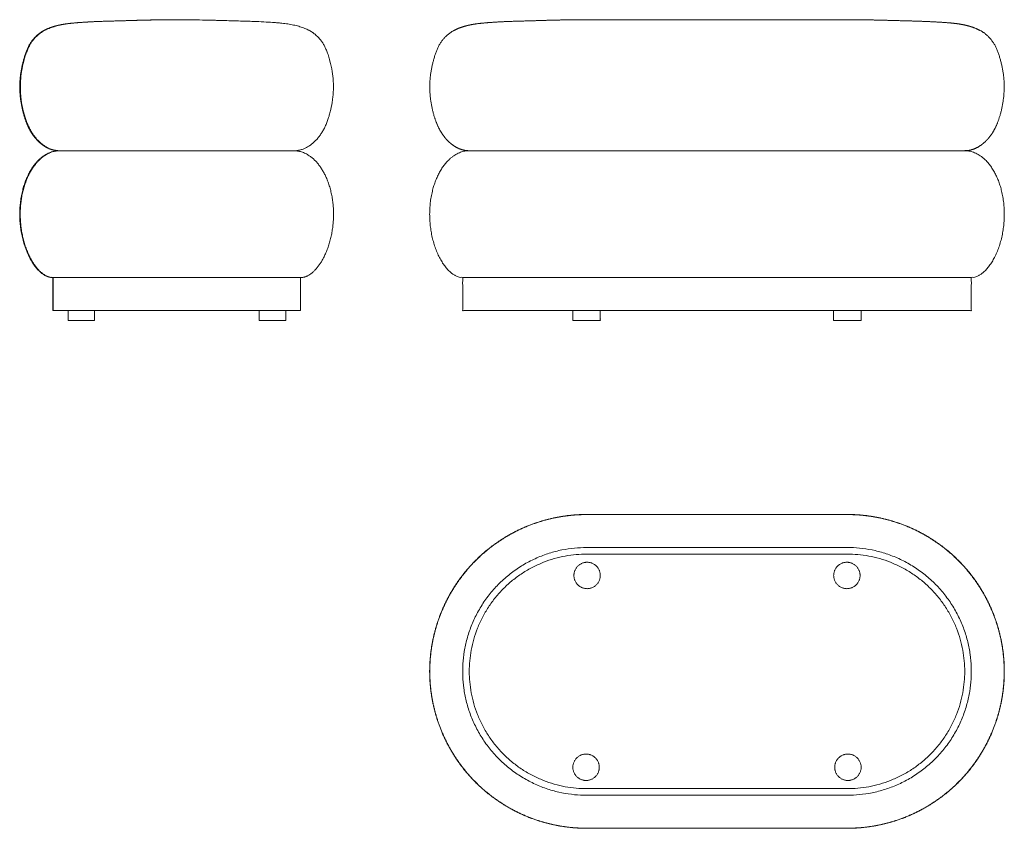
# Model space of a CAD drawing. Header units: millimetres. Extents: x -4507 to -2013, y -7501 to -6266.
# Tile 1 of 2: x -4507 to -3016, y -7501 to -6276. Entities that reach past the tile are written whole.
import ezdxf

# ---------------------------------------------------------------- set-up
doc = ezdxf.new("R2010")
doc.units = ezdxf.units.MM
doc.header["$MEASUREMENT"] = 0
doc.layers.add('Default', color=7, linetype='Continuous', lineweight=18, true_color=0x000000)
doc.layers.add('Make2D$hidden$lines', color=254, linetype='Continuous', lineweight=0, true_color=0xbebebe)

msp = doc.modelspace()

# ---------------------------------------------------------------- linework, layer by layer
at = {"layer": 'Default'}
for points, weights, degree, knots in [([(-4269.8, -6276.3), (-4275.4, -6276.3), (-4287.9, -6276.3), (-4307.5, -6276.6), (-4327.2, -6277.1), (-4348.9, -6277.8), (-4371.7, -6278.4), (-4396.7, -6279.2), (-4420.5, -6280.7), (-4441.5, -6282.8), (-4458.4, -6287.1), (-4469.2, -6291.7), (-4475.6, -6295.6), (-4480.2, -6299.2), (-4484.4, -6303.3), (-4488.3, -6307.9), (-4492.9, -6314.4), (-4497.3, -6324.4), (-4501.7, -6338.1), (-4505.1, -6353.6), (-4506.9, -6369), (-4507, -6383.4), (-4505.8, -6397.3), (-4503.3, -6411.5), (-4499.6, -6425.1), (-4495.7, -6435.4), (-4492.1, -6442.7), (-4489, -6447.9), (-4485.8, -6452.5), (-4482.5, -6456.6), (-4478.7, -6460.7), (-4473.3, -6465.4), (-4465.7, -6470.4), (-4456.9, -6473.9), (-4450.8, -6474.6), (-4447, -6474.7), (-4482.2, -6474.7), (-4507, -6514.5), (-4507, -6570.8), (-4507, -6627.1), (-4482.2, -6666.9), (-4457, -6666.9), (-4457, -6683.5), (-4457, -6700.2), (-4457, -6716.8), (-4394.5, -6716.8), (-4331.9, -6716.8), (-4269.4, -6716.8)], [1, 1, 1, 1, 1, 1, 1, 1, 1, 1, 1, 1, 1, 1, 1, 1, 1, 1, 1, 1, 1, 1, 1, 1, 1, 1, 1, 1, 1, 1, 1, 1, 1, 1, 1, 1, 0.804737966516, 0.80473801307, 1.00000013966, 0.804737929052, 0.804737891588, 1, 1, 1, 1, 1, 1, 1], 3, [0, 0, 0, 0, 16.668785, 37.623104, 58.752372, 75.811319, 102.721621, 127.110297, 151.033486, 174.061771, 190.518384, 202.28765, 207.275802, 212.251968, 217.33029, 221.308199, 225.535208, 233.157396, 241.445826, 250.046928, 258.647883, 265.27862, 271.816586, 279.93525, 287.879519, 295.288806, 299.390788, 303.393207, 307.329389, 311.226366, 315.104729, 320.397993, 328.918471, 338.843835, 347.315322, 347.315322, 347.315322, 441.563091, 441.563091, 441.563091, 535.810881, 535.810881, 535.810881, 579.244423, 579.244423, 579.244423, 766.905474, 766.905474, 766.905474, 766.905474]), ([(-3648.8, -6276.3), (-3654.4, -6276.3), (-3666.9, -6276.3), (-3686.5, -6276.6), (-3706.2, -6277.1), (-3727.9, -6277.8), (-3750.7, -6278.4), (-3775.7, -6279.2), (-3799.5, -6280.7), (-3820.5, -6282.8), (-3837.4, -6287.1), (-3848.2, -6291.7), (-3854.7, -6295.6), (-3859.2, -6299.2), (-3863.4, -6303.3), (-3867.3, -6307.9), (-3871.9, -6314.4), (-3876.3, -6324.4), (-3880.7, -6338.1), (-3884.1, -6353.6), (-3885.9, -6369), (-3886, -6383.4), (-3884.8, -6397.3), (-3882.3, -6411.5), (-3878.6, -6425.1), (-3874.7, -6435.4), (-3871.1, -6442.7), (-3868, -6447.9), (-3864.8, -6452.5), (-3861.5, -6456.6), (-3857.7, -6460.7), (-3852.3, -6465.4), (-3844.8, -6470.4), (-3835.9, -6473.9), (-3829.8, -6474.6), (-3826.1, -6474.7), (-3861.2, -6474.7), (-3886.1, -6514.5), (-3886.1, -6570.8), (-3886.1, -6627.1), (-3861.2, -6666.9), (-3836.1, -6666.9), (-3836.1, -6683.5), (-3836.1, -6700.2), (-3836.1, -6716.8), (-3773.5, -6716.8), (-3711, -6716.8), (-3648.4, -6716.8)], [1, 1, 1, 1, 1, 1, 1, 1, 1, 1, 1, 1, 1, 1, 1, 1, 1, 1, 1, 1, 1, 1, 1, 1, 1, 1, 1, 1, 1, 1, 1, 1, 1, 1, 1, 1, 0.804737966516, 0.80473801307, 1.00000013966, 0.804737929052, 0.804737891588, 1, 1, 1, 1, 1, 1, 1], 3, [0, 0, 0, 0, 16.668785, 37.623104, 58.752372, 75.811319, 102.721621, 127.110297, 151.033486, 174.061771, 190.518384, 202.28765, 207.275802, 212.251968, 217.33029, 221.308199, 225.535208, 233.157396, 241.445826, 250.046928, 258.647883, 265.27862, 271.816586, 279.93525, 287.879519, 295.288806, 299.390788, 303.393207, 307.329389, 311.226366, 315.104729, 320.397993, 328.918471, 338.843835, 347.315322, 347.315322, 347.315322, 441.563091, 441.563091, 441.563091, 535.810881, 535.810881, 535.810881, 579.244423, 579.244423, 579.244423, 766.905474, 766.905474, 766.905474, 766.905474]), ([(-3253.8, -6276.2), (-3253.7, -6276.2), (-3253.5, -6276.2), (-3253.4, -6276.2), (-3252.3, -6276.2), (-3251.2, -6276.2), (-3250, -6276.2)], [1, 1, 1, 1, 0.999999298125, 0.999999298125, 1], 3, [-202.469481, -202.469481, -202.469481, -202.469481, -202.050775, -202.050775, -202.050775, -198.67803, -198.67803, -198.67803, -198.67803]), ([(-3253, -6276.2), (-3247.4, -6276.2), (-3234.9, -6276.3), (-3215.3, -6276.6), (-3195.6, -6277.1), (-3173.9, -6277.7), (-3151.1, -6278.3), (-3126.1, -6279.2), (-3102.3, -6280.6), (-3081.3, -6282.7), (-3064.4, -6287), (-3053.6, -6291.7), (-3047.1, -6295.5), (-3042.6, -6299.2), (-3038.4, -6303.2), (-3034.5, -6307.8), (-3029.9, -6314.3), (-3025.5, -6324.4), (-3021.1, -6338), (-3017.7, -6353.5), (-3015.9, -6368.9), (-3015.8, -6383.4), (-3017, -6397.3), (-3019.5, -6411.4), (-3023.2, -6425), (-3027.1, -6435.3), (-3030.7, -6442.6), (-3033.8, -6447.9), (-3037, -6452.5), (-3040.3, -6456.5), (-3044.1, -6460.6), (-3049.5, -6465.3), (-3057, -6470.3), (-3065.9, -6473.8), (-3072, -6474.6), (-3075.7, -6474.6), (-3040.6, -6474.6), (-3015.7, -6514.4), (-3015.7, -6570.7), (-3015.7, -6627), (-3040.6, -6666.8), (-3065.7, -6666.8), (-3065.7, -6683.5), (-3065.7, -6700.1), (-3065.7, -6716.8), (-3128.3, -6716.8), (-3190.8, -6716.8), (-3253.4, -6716.8)], [1, 1, 1, 1, 1, 1, 1, 1, 1, 1, 1, 1, 1, 1, 1, 1, 1, 1, 1, 1, 1, 1, 1, 1, 1, 1, 1, 1, 1, 1, 1, 1, 1, 1, 1, 1, 0.804737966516, 0.80473801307, 1.00000013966, 0.804737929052, 0.804737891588, 1, 1, 1, 1, 1, 1, 1], 3, [0, 0, 0, 0, 16.668785, 37.623104, 58.752372, 75.811319, 102.721621, 127.110297, 151.033486, 174.061771, 190.518384, 202.28765, 207.275802, 212.251968, 217.33029, 221.308199, 225.535208, 233.157396, 241.445826, 250.046928, 258.647883, 265.27862, 271.816586, 279.93525, 287.879519, 295.288806, 299.390788, 303.393207, 307.329389, 311.226366, 315.104729, 320.397993, 328.918471, 338.843835, 347.315322, 347.315322, 347.315322, 441.563091, 441.563091, 441.563091, 535.810881, 535.810881, 535.810881, 579.244423, 579.244423, 579.244423, 766.905474, 766.905474, 766.905474, 766.905474]), ([(-4446.2, -6474.7), (-4481.4, -6474.7), (-4506.2, -6514.5), (-4506.2, -6570.8), (-4506.2, -6627.1), (-4481.4, -6666.9), (-4456.2, -6666.9)], [1, 0.804737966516, 0.80473801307, 1.00000013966, 0.804737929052, 0.804737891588, 1], 3, [347.315322, 347.315322, 347.315322, 347.315322, 441.563091, 441.563091, 441.563091, 535.810881, 535.810881, 535.810881, 535.810881]), ([(-4091.7, -6474.7), (-4056.6, -6474.7), (-4031.7, -6514.5), (-4031.7, -6570.8), (-4031.7, -6627.1), (-4056.6, -6666.9), (-4081.7, -6666.9)], [1, 0.804737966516, 0.80473801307, 1.00000013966, 0.804737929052, 0.804737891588, 1], 3, [347.315322, 347.315322, 347.315322, 347.315322, 441.563091, 441.563091, 441.563091, 535.810881, 535.810881, 535.810881, 535.810881]), ([(-3648.4, -7025.6), (-3693.7, -7025.6), (-3735.9, -7042.3), (-3781.6, -7060.4), (-3816.5, -7095.2), (-3851.3, -7130), (-3869.4, -7175.8), (-3886.1, -7217.9), (-3886.1, -7263.3), (-3886.1, -7308.6), (-3869.4, -7350.8), (-3851.3, -7396.5), (-3816.5, -7431.3), (-3781.6, -7466.1), (-3735.9, -7484.3), (-3693.7, -7500.9), (-3648.4, -7500.9)], [1, 0.982290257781, 1, 0.979219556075, 1, 0.979219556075, 1, 0.982290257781, 1, 0.982290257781, 1, 0.979219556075, 1, 0.979219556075, 1, 0.982290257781, 1], 2, [0, 0, 0, 89.588477, 89.588477, 186.658553, 186.658553, 283.728628, 283.728628, 373.317105, 373.317105, 462.905582, 462.905582, 559.975658, 559.975658, 657.045733, 657.045733, 746.63421, 746.63421, 746.63421]), ([(-3885.9, -7263.3), (-3885.9, -7218), (-3869.2, -7175.9), (-3851.1, -7130.1), (-3816.3, -7095.3), (-3781.6, -7060.6), (-3735.8, -7042.5), (-3693.7, -7025.8), (-3648.4, -7025.8)], [1, 0.982290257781, 1, 0.979219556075, 1, 0.979219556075, 1, 0.982290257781, 1], 2, [0, 0, 0, 89.527768, 89.527768, 186.532064, 186.532064, 283.53636, 283.53636, 373.064128, 373.064128, 373.064128]), ([(-3253.4, -7025.6), (-3208.1, -7025.6), (-3165.9, -7042.3), (-3120.2, -7060.4), (-3085.3, -7095.2), (-3050.5, -7130), (-3032.4, -7175.8), (-3015.7, -7217.9), (-3015.7, -7263.3), (-3015.7, -7308.6), (-3032.4, -7350.8), (-3050.5, -7396.5), (-3085.3, -7431.3), (-3120.2, -7466.1), (-3165.9, -7484.3), (-3208.1, -7500.9), (-3253.4, -7500.9)], [1, 0.982290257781, 1, 0.979219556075, 1, 0.979219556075, 1, 0.982290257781, 1, 0.982290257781, 1, 0.979219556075, 1, 0.979219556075, 1, 0.982290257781, 1], 2, [0, 0, 0, 89.588477, 89.588477, 186.658553, 186.658553, 283.728628, 283.728628, 373.317105, 373.317105, 462.905582, 462.905582, 559.975658, 559.975658, 657.045733, 657.045733, 746.63421, 746.63421, 746.63421]), ([(-3253.4, -7025.8), (-3208.1, -7025.8), (-3166, -7042.5), (-3120.2, -7060.6), (-3085.5, -7095.3), (-3050.7, -7130.1), (-3032.6, -7175.9), (-3015.9, -7218), (-3015.9, -7263.3)], [1, 0.982290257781, 1, 0.979219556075, 1, 0.979219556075, 1, 0.982290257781, 1], 2, [0, 0, 0, 89.527768, 89.527768, 186.532064, 186.532064, 283.53636, 283.53636, 373.064128, 373.064128, 373.064128]), ([(-3648.4, -7075.6), (-3836.1, -7075.6), (-3836.1, -7263.3), (-3836.1, -7450.9), (-3648.4, -7450.9), (-3450.9, -7450.9), (-3253.4, -7450.9), (-3065.7, -7450.9), (-3065.7, -7263.3), (-3065.7, -7075.6), (-3253.4, -7075.6), (-3450.9, -7075.6), (-3648.4, -7075.6)], [1, 0.707106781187, 1, 0.707106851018, 0.999999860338, 0.999999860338, 0.999999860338, 0.70710668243, 0.999999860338, 0.70710668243, 0.999999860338, 0.999999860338, 0.999999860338], 2, [0, 0, 0, 294.777324, 294.777324, 589.554578, 589.554578, 984.554578, 984.554578, 1279.331867, 1279.331867, 1574.109156, 1574.109156, 1969.109156, 1969.109156, 1969.109156]), ([(-3667.6, -7118), (-3667.6, -7098), (-3647.6, -7098), (-3627.6, -7098), (-3627.6, -7118), (-3627.6, -7138), (-3647.6, -7138), (-3667.6, -7138), (-3667.6, -7118)], [1, 0.707106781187, 1, 0.707106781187, 1, 0.707106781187, 1, 0.707106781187, 1], 2, [0, 0, 0, 31.415927, 31.415927, 62.831853, 62.831853, 94.24778, 94.24778, 125.663706, 125.663706, 125.663706]), ([(-3234.2, -7118), (-3234.2, -7098), (-3254.2, -7098), (-3274.2, -7098), (-3274.2, -7118), (-3274.2, -7138), (-3254.2, -7138), (-3234.2, -7138), (-3234.2, -7118)], [1, 0.707106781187, 1, 0.707106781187, 1, 0.707106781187, 1, 0.707106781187, 1], 2, [0, 0, 0, 31.415927, 31.415927, 62.831853, 62.831853, 94.24778, 94.24778, 125.663706, 125.663706, 125.663706]), ([(-3648.4, -7500.8), (-3693.7, -7500.8), (-3735.8, -7484.1), (-3781.6, -7466), (-3816.3, -7431.2), (-3851.1, -7396.4), (-3869.2, -7350.7), (-3885.9, -7308.6), (-3885.9, -7263.3)], [1, 0.982290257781, 1, 0.979219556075, 1, 0.979219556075, 1, 0.982290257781, 1], 2, [0, 0, 0, 89.527768, 89.527768, 186.532064, 186.532064, 283.53636, 283.53636, 373.064128, 373.064128, 373.064128]), ([(-3015.9, -7263.3), (-3015.9, -7308.6), (-3032.6, -7350.7), (-3050.7, -7396.4), (-3085.5, -7431.2), (-3120.2, -7466), (-3166, -7484.1), (-3208.1, -7500.8), (-3253.4, -7500.8)], [1, 0.982290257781, 1, 0.979219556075, 1, 0.979219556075, 1, 0.982290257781, 1], 2, [0, 0, 0, 89.527768, 89.527768, 186.532064, 186.532064, 283.53636, 283.53636, 373.064128, 373.064128, 373.064128]), ([(-3629.2, -7408.5), (-3629.2, -7428.5), (-3649.2, -7428.5), (-3669.2, -7428.5), (-3669.2, -7408.5), (-3669.2, -7388.5), (-3649.2, -7388.5), (-3629.2, -7388.5), (-3629.2, -7408.5)], [1, 0.707106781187, 1, 0.707106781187, 1, 0.707106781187, 1, 0.707106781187, 1], 2, [0, 0, 0, 31.415927, 31.415927, 62.831853, 62.831853, 94.24778, 94.24778, 125.663706, 125.663706, 125.663706]), ([(-3272.6, -7408.5), (-3272.6, -7428.5), (-3252.6, -7428.5), (-3232.6, -7428.5), (-3232.6, -7408.5), (-3232.6, -7388.5), (-3252.6, -7388.5), (-3272.6, -7388.5), (-3272.6, -7408.5)], [1, 0.707106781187, 1, 0.707106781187, 1, 0.707106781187, 1, 0.707106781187, 1], 2, [0, 0, 0, 31.415927, 31.415927, 62.831853, 62.831853, 94.24778, 94.24778, 125.663706, 125.663706, 125.663706])]:
    msp.add_rational_spline(points, weights, degree=degree, knots=knots, dxfattribs=at)
for points, degree, knots in [([(-4273.3, -6276.3), (-4286.5, -6276.3), (-4304.7, -6276.6), (-4324.8, -6277.1), (-4335.4, -6277.4), (-4345.1, -6277.7), (-4354.6, -6277.9), (-4364.8, -6278.2), (-4374.2, -6278.5), (-4387.1, -6278.9), (-4399.9, -6279.5), (-4411.6, -6280.2), (-4419.8, -6280.8), (-4426.8, -6281.4), (-4434.7, -6282.3), (-4443.5, -6283.7), (-4451.6, -6285.6), (-4459, -6287.9), (-4464.6, -6290.2), (-4468.3, -6291.9), (-4470.2, -6292.9), (-4471.9, -6293.8), (-4473.4, -6294.8), (-4474.8, -6295.8), (-4476.3, -6296.9), (-4478.3, -6298.4), (-4481.4, -6301.2), (-4484.3, -6304.2), (-4486.8, -6307.2), (-4488.4, -6309.2), (-4489.9, -6311.4), (-4491.2, -6313.5), (-4492.5, -6315.9), (-4493.7, -6318.3), (-4494.9, -6321), (-4496, -6323.8), (-4497.3, -6327.2), (-4498.5, -6330.8), (-4499.7, -6334.8), (-4501.9, -6342.6), (-4504.3, -6353.9), (-4505.7, -6366.3), (-4506.1, -6375.7), (-4506, -6383), (-4505.6, -6390.4), (-4504.5, -6400.2), (-4502.8, -6409.8), (-4500.4, -6419.1), (-4498.4, -6425.6), (-4496.2, -6431.9), (-4493.7, -6437.7), (-4491, -6443.1), (-4488.1, -6448.1), (-4484.9, -6452.7), (-4481.4, -6457), (-4477.6, -6460.9), (-4473.4, -6464.5), (-4469.1, -6467.6), (-4464.6, -6470.2), (-4459.9, -6472.3), (-4456.1, -6473.5), (-4453, -6474.1), (-4450, -6474.6), (-4447.7, -6474.7), (-4446.2, -6474.7)], 3, [0, 0, 0, 0, 39.609232, 54.399718, 60.370348, 71.458658, 83.568282, 88.950339, 102.027275, 111.782733, 127.542238, 140.700102, 146.680941, 152.438787, 161.662628, 170.598726, 178.959279, 186.602781, 194.00923, 197.095307, 198.939161, 200.238393, 202.86463, 204.212786, 205.593438, 208.460566, 211.798386, 218.155039, 220.887203, 223.577709, 225.794556, 228.659081, 231.056924, 234.118043, 236.617107, 239.799616, 243.269634, 247.586088, 251.250435, 255.751953, 271.791659, 285.977534, 292.907003, 300.121666, 307.847155, 315.145175, 329.720096, 336.966446, 343.951047, 350.293688, 356.793321, 362.899293, 368.575013, 374.150551, 379.639509, 385.092268, 390.544311, 395.972707, 401.327052, 406.096645, 411.155947, 413.332345, 415.596606, 420.192361, 420.192361, 420.192361, 420.192361]), ([(-4273.3, -6276.3), (-4273.3, -6276.3), (-4271.9, -6276.3), (-4270.4, -6276.3), (-4269, -6276.3)], 3, [0, 0, 0, 0, 0.000018, 4.352694, 4.352694, 4.352694, 4.352694]), ([(-4264.6, -6276.3), (-4251.4, -6276.3), (-4233.3, -6276.6), (-4213.2, -6277.1), (-4202.5, -6277.4), (-4192.8, -6277.7), (-4183.3, -6277.9), (-4173.1, -6278.2), (-4163.7, -6278.5), (-4150.9, -6278.9), (-4138, -6279.5), (-4126.4, -6280.2), (-4118.1, -6280.8), (-4111.1, -6281.4), (-4103.2, -6282.3), (-4094.5, -6283.7), (-4086.4, -6285.6), (-4078.9, -6287.9), (-4073.3, -6290.2), (-4069.6, -6291.9), (-4067.8, -6292.9), (-4066.1, -6293.8), (-4064.6, -6294.8), (-4063.1, -6295.8), (-4061.6, -6296.9), (-4059.6, -6298.4), (-4056.5, -6301.2), (-4053.6, -6304.2), (-4051.1, -6307.2), (-4049.5, -6309.2), (-4048, -6311.4), (-4046.7, -6313.5), (-4045.4, -6315.9), (-4044.2, -6318.3), (-4043.1, -6321), (-4041.9, -6323.8), (-4040.6, -6327.2), (-4039.4, -6330.8), (-4038.2, -6334.8), (-4036, -6342.6), (-4033.7, -6353.9), (-4032.2, -6366.3), (-4031.8, -6375.7), (-4031.9, -6383), (-4032.4, -6390.4), (-4033.5, -6400.2), (-4035.2, -6409.8), (-4037.5, -6419.1), (-4039.5, -6425.6), (-4041.8, -6431.9), (-4044.2, -6437.7), (-4046.9, -6443.1), (-4049.9, -6448.1), (-4053.1, -6452.7), (-4056.5, -6457), (-4060.4, -6460.9), (-4064.5, -6464.5), (-4068.9, -6467.6), (-4073.4, -6470.2), (-4078, -6472.3), (-4081.8, -6473.5), (-4084.9, -6474.1), (-4087.9, -6474.6), (-4090.2, -6474.7), (-4091.7, -6474.7)], 3, [0, 0, 0, 0, 39.609232, 54.399718, 60.370348, 71.458658, 83.568282, 88.950339, 102.027275, 111.782733, 127.542238, 140.700102, 146.680941, 152.438787, 161.662628, 170.598726, 178.959279, 186.602781, 194.00923, 197.095307, 198.939161, 200.238393, 202.86463, 204.212786, 205.593438, 208.460566, 211.798386, 218.155039, 220.887203, 223.577709, 225.794556, 228.659081, 231.056924, 234.118043, 236.617107, 239.799616, 243.269634, 247.586088, 251.250435, 255.751953, 271.791659, 285.977534, 292.907003, 300.121666, 307.847155, 315.145175, 329.720096, 336.966446, 343.951047, 350.293688, 356.793321, 362.899293, 368.575013, 374.150551, 379.639509, 385.092268, 390.544311, 395.972707, 401.327052, 406.096645, 411.155947, 413.332345, 415.596606, 420.192361, 420.192361, 420.192361, 420.192361]), ([(-3773.7, -6716.9), (-3783.7, -6716.9), (-3793.7, -6716.9), (-3803.7, -6716.9), (-3813.7, -6716.9)], 2, [0, 0, 0, 20, 20, 40, 40, 40]), ([(-3627.6, -6716.9), (-3627.6, -6724.4), (-3627.6, -6731.9), (-3628.4, -6731.9), (-3629.2, -6731.9), (-3649.2, -6731.9), (-3669.2, -6731.9), (-3669.2, -6724.4), (-3669.2, -6716.9)], 2, [0, 0, 0, 15, 15, 16.587461, 16.587461, 56.587461, 56.587461, 71.587461, 71.587461, 71.587461]), ([(-3274.2, -6716.9), (-3274.2, -6724.4), (-3274.2, -6731.9), (-3273.4, -6731.9), (-3272.6, -6731.9), (-3252.6, -6731.9), (-3232.6, -6731.9), (-3232.6, -6724.4), (-3232.6, -6716.9)], 2, [0, 0, 0, 15, 15, 16.587461, 16.587461, 56.587461, 56.587461, 71.587461, 71.587461, 71.587461]), ([(-3087.5, -6716.8), (-3090.4, -6716.8), (-3093.3, -6716.8), (-3110.4, -6716.8), (-3127.5, -6716.8)], 2, [0, 0, 0, 5.857864, 5.857864, 40, 40, 40])]:
    msp.add_open_spline(points, degree=degree, knots=knots, dxfattribs=at)
for points, degree in [([(-4271.1, -6276.3), (-4271.5, -6276.3), (-4271.8, -6276.3), (-4272.2, -6276.3)], 3), ([(-4269, -6276.3), (-4266.8, -6276.3), (-4264.6, -6276.3)], 2), ([(-3648.4, -6276.3), (-3549.7, -6276.3), (-3450.9, -6276.3)], 2), ([(-3450.9, -6276.3), (-3352.2, -6276.2), (-3253.4, -6276.2)], 2), ([(-4091.7, -6474.7), (-4269, -6474.7), (-4446.2, -6474.7)], 2), ([(-4091.7, -6474.7), (-4091.7, -6474.7), (-4091.7, -6474.7)], 2), ([(-3648.4, -6474.7), (-3737.2, -6474.7), (-3826.1, -6474.7)], 2), ([(-3648.4, -6474.7), (-3549.7, -6474.7), (-3450.9, -6474.6)], 2), ([(-3450.9, -6474.6), (-3352.2, -6474.6), (-3253.4, -6474.6)], 2), ([(-3075.7, -6474.6), (-3164.6, -6474.6), (-3253.4, -6474.6)], 2), ([(-4081.7, -6666.9), (-4269, -6666.9), (-4456.2, -6666.9)], 2), ([(-4456.2, -6666.9), (-4456.2, -6691.9), (-4456.2, -6716.8)], 2), ([(-4081.7, -6666.9), (-4081.7, -6666.9), (-4081.7, -6666.9)], 2), ([(-4081.7, -6666.9), (-4081.7, -6691.9), (-4081.7, -6716.8)], 2), ([(-3648.4, -6666.9), (-3742.2, -6666.9), (-3836.1, -6666.9)], 2), ([(-3648.4, -6666.9), (-3549.7, -6666.8), (-3450.9, -6666.8)], 2), ([(-3450.9, -6666.8), (-3352.2, -6666.8), (-3253.4, -6666.8)], 2), ([(-3065.7, -6666.8), (-3159.6, -6666.8), (-3253.4, -6666.8)], 2), ([(-3191.9, -6673.3), (-3191.9, -6673.3), (-3191.9, -6673.3)], 2), ([(-4081.7, -6716.8), (-4269, -6716.8), (-4456.2, -6716.8)], 2), ([(-4433.8, -6716.9), (-4433.8, -6724.4), (-4433.8, -6731.9)], 2), ([(-4413.8, -6716.9), (-4423.8, -6716.9), (-4433.8, -6716.9)], 2), ([(-4393.8, -6716.9), (-4403.8, -6716.9), (-4413.8, -6716.9)], 2), ([(-4393.8, -6716.9), (-4393.8, -6724.4), (-4393.8, -6731.9)], 2), ([(-4144.1, -6716.9), (-4144.1, -6724.4), (-4144.1, -6731.9)], 2), ([(-4124.1, -6716.9), (-4134.1, -6716.9), (-4144.1, -6716.9)], 2), ([(-4104.1, -6716.9), (-4114.1, -6716.9), (-4124.1, -6716.9)], 2), ([(-4104.1, -6716.9), (-4104.1, -6724.4), (-4104.1, -6731.9)], 2), ([(-3648.4, -6716.8), (-3549.7, -6716.8), (-3450.9, -6716.8)], 2), ([(-3450.9, -6716.8), (-3352.2, -6716.8), (-3253.4, -6716.8)], 2), ([(-3088.1, -6716.8), (-3108.1, -6716.8), (-3128.1, -6716.8)], 2), ([(-4413.8, -6731.9), (-4423.8, -6731.9), (-4433.8, -6731.9)], 2), ([(-4393.8, -6731.9), (-4403.8, -6731.9), (-4413.8, -6731.9)], 2), ([(-4124.1, -6731.9), (-4134.1, -6731.9), (-4144.1, -6731.9)], 2), ([(-4104.1, -6731.9), (-4114.1, -6731.9), (-4124.1, -6731.9)], 2), ([(-3648.4, -7025.6), (-3450.9, -7025.6), (-3253.4, -7025.6)], 2), ([(-3648.4, -7025.8), (-3450.9, -7025.8), (-3253.4, -7025.8)], 2), ([(-3253.4, -7500.8), (-3450.9, -7500.8), (-3648.4, -7500.8)], 2), ([(-3648.4, -7500.9), (-3450.9, -7500.9), (-3253.4, -7500.9)], 2)]:
    msp.add_open_spline(points, degree=degree, dxfattribs=at)
for points, weights in [([(-4269, -6276.3), (-4270.1, -6276.3), (-4271.3, -6276.3)], [1, 0.999999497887, 1]), ([(-4269, -6276.3), (-4267.3, -6276.3), (-4265.7, -6276.3)], [1, 0.999999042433, 1])]:
    msp.add_rational_spline(points, weights, degree=2, dxfattribs=at)
at = {"layer": 'Make2D$hidden$lines'}
for points in [[(-3648.4, -7085.6), (-3826.1, -7085.6), (-3826.1, -7263.3), (-3826.1, -7440.9), (-3648.4, -7440.9)], [(-3253.4, -7085.6), (-3075.7, -7085.6), (-3075.7, -7263.3), (-3075.7, -7440.9), (-3253.4, -7440.9)]]:
    msp.add_rational_spline(points, [1, 0.707106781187, 1, 0.707106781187, 1], degree=2, knots=[0, 0, 0, 279.069326, 279.069326, 558.138651, 558.138651, 558.138651], dxfattribs=at)
for points in [[(-3648.4, -7085.6), (-3450.9, -7085.6), (-3253.4, -7085.6)], [(-3648.4, -7440.9), (-3450.9, -7440.9), (-3253.4, -7440.9)]]:
    msp.add_open_spline(points, degree=2, dxfattribs=at)

doc.saveas('drawing.dxf')
